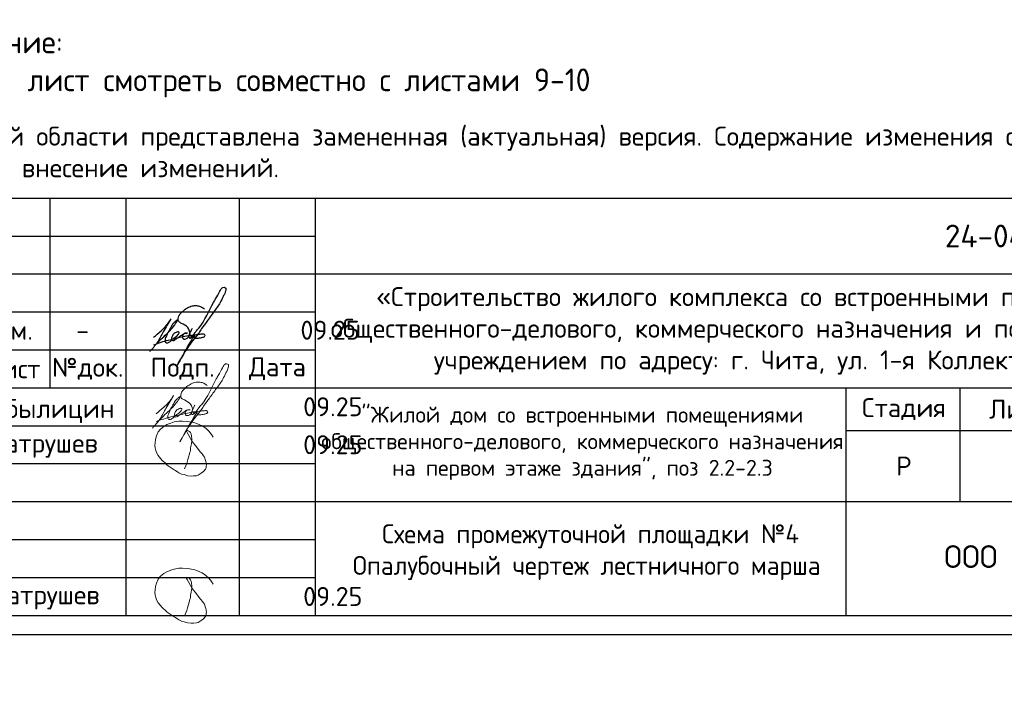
# Model space of a CAD drawing. Header units: millimetres. Extents: x 40580 to 2152466, y -328404 to 177125.
# Tile 194 of 252: x 614006 to 626988, y 134127 to 143175. Entities that reach past the tile are written whole.
import ezdxf

# ---------------------------------------------------------------- set-up
doc = ezdxf.new("R2010")
doc.units = ezdxf.units.MM
doc.layers.add('11', color=7, linetype='Continuous')
for name, color, linetype, lineweight in [('Рамка', 7, 'Continuous', 0), ('Столовая Двери и окна', 7, 'Continuous', 15), ('ТЕКСТ', 7, 'Continuous', 15)]:
    doc.layers.add(name, color=color, linetype=linetype, lineweight=lineweight)
doc.styles.add('GOST-2.304_Type-B', font='GOST_Common.ttf')
doc.styles.get("Standard").update_dxf_attribs({"font": 'isocpeur.ttf'})
doc.styles.add('ГОСТ', font='isocpeur.ttf')

# ---------------------------------------------------------------- blocks, each defined once
blk = doc.blocks.new('смисмисц')
for points in [[(251806, -478168), (251825, -478126), (251837, -478098), (251847, -478062), (251852, -478046), (251860, -478015), (251873, -477968), (251879, -477946), (251884, -477928), (251887, -477892), (251894, -477855), (251899, -477827), (251903, -477804), (251904, -477797), (251903, -477770), (251901, -477736), (251894, -477707), (251886, -477690), (251874, -477676), (251856, -477666), (251843, -477659), (251835, -477660), (251832, -477665), (251832, -477673), (251841, -477689), (251907, -477807), (251966, -477876), (252015, -477941), (252026, -477956), (252038, -477971), (252057, -477996), (252070, -478013), (252074, -478026), (252081, -478046), (252089, -478070), (252092, -478088), (252093, -478100), (252095, -478116), (252094, -478132), (252091, -478154), (252082, -478173), (252059, -478204), (252028, -478226), (251986, -478251), (251964, -478258), (251924, -478261), (251897, -478262), (251849, -478258), (251804, -478244), (251769, -478236), (251752, -478228), (251734, -478218), (251718, -478210), (251688, -478190), (251671, -478179), (251645, -478161), (251579, -478118), (251551, -478089), (251531, -478071), (251513, -478057), (251459, -477992), (251437, -477953), (251427, -477925), (251419, -477890), (251417, -477858), (251419, -477823), (251425, -477781), (251437, -477734), (251459, -477681), (251492, -477644), (251536, -477609), (251572, -477585), (251625, -477564), (251672, -477550), (251734, -477539), (251781, -477539), (251843, -477542), (251929, -477557), (251979, -477574), (252041, -477599), (252089, -477633), (252126, -477670), (252165, -477716), (252185, -477748)], [(251806, -480107), (251825, -480064), (251837, -480036), (251847, -480001), (251852, -479984), (251860, -479953), (251873, -479906), (251879, -479884), (251884, -479866), (251887, -479830), (251894, -479793), (251899, -479765), (251903, -479742), (251904, -479735), (251903, -479708), (251901, -479675), (251894, -479646), (251886, -479628), (251874, -479614), (251856, -479605), (251843, -479597), (251835, -479598), (251832, -479603), (251832, -479611), (251841, -479627), (251907, -479746), (251966, -479815), (252015, -479879), (252026, -479894), (252038, -479909), (252057, -479934), (252070, -479952), (252074, -479964), (252081, -479984), (252089, -480008), (252092, -480026), (252093, -480039), (252095, -480054), (252094, -480070), (252091, -480092), (252082, -480111), (252059, -480142), (252028, -480164), (251986, -480190), (251964, -480196), (251924, -480199), (251897, -480200), (251849, -480196), (251804, -480182), (251769, -480174), (251752, -480167), (251734, -480156), (251718, -480148), (251688, -480128), (251671, -480118), (251645, -480100), (251579, -480056), (251551, -480028), (251531, -480010), (251513, -479995), (251459, -479931), (251437, -479892), (251427, -479863), (251419, -479828), (251417, -479797), (251419, -479761), (251425, -479719), (251437, -479672), (251459, -479619), (251492, -479582), (251536, -479547), (251572, -479523), (251625, -479503), (251672, -479489), (251734, -479478), (251781, -479478), (251843, -479481), (251929, -479495), (251979, -479513), (252041, -479537), (252089, -479571), (252126, -479608), (252165, -479654), (252185, -479687)]]:
    blk.add_lwpolyline(points)
for points in [[(251944, -477327), (251936, -477340), (251924, -477366), (251915, -477385), (251910, -477402), (251902, -477426), (251902, -477444), (251912, -477453), (251923, -477449), (251929, -477437), (251930, -477422), (251923, -477417), (251913, -477416), (251902, -477426), (251902, -477444), (251905, -477449), (251964, -477407), (251992, -477368), (252030, -477323), (252226, -476982), (252253, -476936), (252308, -476835), (252326, -476805), (252337, -476791), (252364, -476784), (252385, -476794), (252388, -476808), (252383, -476831), (252373, -476864), (252353, -476903), (252312, -476985), (252229, -477107), (252135, -477236), (252067, -477329), (252030, -477386), (251950, -477488), (251820, -477682), (251752, -477801), (251968, -477426), (251976, -477414), (251970, -477435), (251973, -477444), (251983, -477452), (252005, -477455), (252037, -477452), (252066, -477447), (252085, -477442), (252100, -477436), (252108, -477430), (252114, -477419), (252104, -477405), (252093, -477400), (252071, -477401), (252047, -477404), (252021, -477406), (252002, -477408), (251869, -477428), (251783, -477447), (251627, -477484), (251529, -477511), (251436, -477546)], [(251880, -477388), (251853, -477389), (251837, -477395), (251818, -477419), (251816, -477435), (251819, -477452), (251824, -477462), (251835, -477466), (251860, -477463), (251876, -477455), (251893, -477439), (251901, -477421), (251908, -477407), (251885, -477315), (251805, -477260), (251768, -477236), (251758, -477195), (251769, -477159), (251797, -477122), (251840, -477083), (251895, -477046), (251962, -477027), (252015, -477026), (252060, -477040), (252104, -477068)], [(251664, -477200), (251562, -477372), (251527, -477436), (251482, -477512), (251438, -477570), (251408, -477606), (251383, -477631)], [(251433, -477443), (251534, -477356), (251593, -477299), (251664, -477200)], [(251466, -477536), (251549, -477453), (251628, -477378), (251698, -477299), (251737, -477243), (251751, -477213), (251748, -477216), (251738, -477222), (251709, -477244), (251678, -477281), (251655, -477325), (251636, -477361), (251594, -477445), (251586, -477484), (251589, -477501), (251599, -477514), (251612, -477517), (251622, -477516), (251637, -477508), (251657, -477494), (251678, -477475), (251708, -477449), (251731, -477433), (251756, -477411), (251768, -477394), (251770, -477378), (251763, -477370), (251749, -477370), (251731, -477378), (251708, -477391), (251689, -477412), (251678, -477432), (251673, -477451), (251673, -477470), (251678, -477480), (251701, -477483), (251726, -477469), (251746, -477455), (251766, -477441), (251785, -477428), (251806, -477414), (251825, -477400), (251857, -477388), (251881, -477388)]]:
    blk.add_spline(points, degree=3)
at = {"layer": 'Рамка', "linetype": 'Continuous', "lineweight": 30}
for points in [[(247032, -480099), (247032, -479599), (247032, -479099), (247032, -478599), (247032, -478099), (247032, -477599), (247032, -477099), (247032, -476599), (247032, -476099), (247032, -475599), (247032, -475099), (247032, -474599), (265532, -474599)], [(250032, -474599), (250032, -477099)], [(251032, -474599), (251032, -480099)], [(252532, -480099), (252532, -474599)], [(253532, -474599), (253532, -480099)], [(253532, -475599), (265532, -475599)], [(247032, -476599), (253532, -476599)], [(247032, -477099), (253532, -477099)], [(253513, -477099), (265532, -477099)], [(260532, -480099), (260532, -477602), (260532, -477099)], [(262032, -477099), (262032, -478599)], [(260532, -477663), (265532, -477663)], [(253532, -478599), (265532, -478599)]]:
    blk.add_lwpolyline(points, dxfattribs=at)
at = {"layer": 'Рамка', "linetype": 'Continuous', "lineweight": 25}
for points in [[(247032, -475099), (253532, -475099)], [(247032, -475599), (253532, -475599)], [(247032, -476099), (253532, -476099)], [(247032, -477599), (253532, -477599)], [(247032, -478099), (253532, -478099)], [(247032, -478599), (253532, -478599)], [(247032, -479099), (253532, -479099)], [(247032, -479599), (253532, -479599)]]:
    blk.add_lwpolyline(points, dxfattribs=at)
at = {"layer": 'ТЕКСТ', "lineweight": 25, "attachment_point": 5}
for s, insert, char_height, width in [('24-04-КЖ.2-7.1', (263230, -475099), 300, 11628.78), ('{\\C7;«Строительство жилого комплекса со встроенными помещениями общественного-делового, коммерческого назначения и поликлиническим учреждением по адресу: г. Чита, ул. 1-я Коллективная»}', (259532, -476349), 250, 11628.78), ('{\\W1;Лист}', (249532, -476849), 250, 11628.78), ('{\\W1;№док.}', (250532, -476849), 250, 11628.78), ('{\\W1;Подп.}', (251782, -476849), 250, 11628.78), ('{\\W1;Дата}', (253032, -476849), 250, 11628.78), ('Небылицин', (249975, -477406), 250, 2085.76), ('09.25', (253762, -477349), 250, 2085.76), ('{\\C7;"Жилой дом со встроенными помещениями общественного-делового, коммерческого назначения на первом этаже здания", поз 2.2-2.3}', (257054, -477832), 210, 6989.3), ('{\\W1;Стадия}', (261292, -477381), 250, 2085.76), ('{\\W1;Лист}', (262792, -477381), 250, 2085.76), ('Патрушев', (249942, -477861), 250, 2085.76), ('09.25', (253762, -477849), 250, 2085.76), ('Р', (261292, -478131), 250, 2085.76), ('ООО "КПСК"', (262906, -479324), 300, 11628.78), ('09.25', (253762, -479849), 250, 2085.76), ('Патрушев', (249965, -479861), 250, 2085.76)]:
    blk.add_mtext(s, dxfattribs=dict(at, insert=insert, char_height=char_height, width=width))

msp = doc.modelspace()

# ---------------------------------------------------------------- linework, layer by layer
for points in [[(616280.764, 139105.625), (616272.168, 139092.032), (616260.029, 139066.105), (616251.176, 139047.112), (616245.891, 139030.484), (616238.655, 139006.93), (616238.43, 138988.815), (616248.695, 138979.413), (616259.699, 138983.148), (616265.776, 138995.292), (616266.181, 139010.27), (616259.069, 139015.843), (616248.992, 139016.731), (616238.655, 139006.93), (616238.43, 138988.815), (616241.671, 138983.148), (616299.973, 139025.617), (616328.724, 139064.416), (616366.367, 139109.731), (616562.672, 139450.371), (616589.263, 139496.605), (616644.601, 139597.138), (616662.151, 139627.43), (616673.491, 139641.575), (616699.972, 139648.543), (616721.595, 139638.424), (616724.487, 139624.801), (616719.736, 139601.271), (616708.994, 139568.452), (616689.783, 139529.442), (616648.313, 139447.376), (616565.505, 139325.158), (616471.302, 139196.108), (616403.656, 139103.79), (616366.431, 139046.097), (616285.902, 138944.375), (616156.683, 138750.436), (616088.31, 138631.254), (616304.441, 139006.722), (616311.809, 139018.108), (616306.765, 138997.779), (616309.047, 138988.656), (616319.368, 138980.214), (616341.009, 138977.885), (616373.639, 138980.879), (616401.939, 138985.87), (616421.652, 138990.176), (616436.108, 138996.258), (616444.478, 139002.34), (616449.804, 139013.744), (616440.673, 139027.429), (616429.261, 139032.751), (616407.196, 139031.23), (616382.849, 139028.189), (616357.741, 139026.669), (616337.959, 139024.388), (616204.811, 139004.621), (616118.836, 138985.615), (615962.863, 138948.362), (615865.474, 138921.752), (615771.992, 138885.981)], [(616216.708, 139043.983), (616189.004, 139043.923), (616173.217, 139037.918), (616154.173, 139013.138), (616152.419, 138997.068), (616155.343, 138980.121), (616160.314, 138970.771), (616171.718, 138966.388), (616196.281, 138969.018), (616212.071, 138977.199), (616229.324, 138993.269), (616237.511, 139011.385), (616244.237, 139025.702), (616221.025, 139117.599), (616140.951, 139172.934), (616104.282, 139196.863), (616093.806, 139237.243), (616105.779, 139273.884), (616133.468, 139310.525), (616176.124, 139349.409), (616231.676, 139386.056), (616298.379, 139405.527), (616350.842, 139406.276), (616396.56, 139392.796), (616440.406, 139364.511)], [(616000.481, 139232.369), (615897.988, 139060.885), (615863.427, 138996.578), (615818.139, 138920.363), (615774.044, 138862.011), (615744.64, 138826.919), (615719.222, 138801.277)], [(615769.276, 138989.433), (615870.577, 139076.366), (615928.974, 139133.528), (616000.481, 139232.369)], [(615802.144, 138896.907), (615884.879, 138979.906), (615964.727, 139054.931), (616033.85, 139133.528), (616073.179, 139189.498), (616087.48, 139219.27), (616083.905, 139216.888), (616074.371, 139210.934), (616045.768, 139188.307), (616014.782, 139151.391), (615990.946, 139107.329), (615971.878, 139071.603), (615930.166, 138987.052), (615921.823, 138948.944), (615925.399, 138931.081), (615934.933, 138917.982), (615947.892, 138915.182), (615958.768, 138916.791), (615973.381, 138924.635), (615993.159, 138938.875), (616014.782, 138957.28), (616044.372, 138983.07), (616067.675, 138999.747), (616092.247, 139021.587), (616103.89, 139038.451), (616106.548, 139054.931), (616099.398, 139062.076), (616085.097, 139062.076), (616067.22, 139054.931), (616044.576, 139041.831), (616025.508, 139020.396), (616014.782, 139000.151), (616008.823, 138981.097), (616008.823, 138962.043), (616014.782, 138952.517), (616037.54, 138949.121), (616061.845, 138963.358), (616082.379, 138977.177), (616102.494, 138991.832), (616121.351, 139004.813), (616142.304, 139018.212), (616161.58, 139032.031), (616193.021, 139044.585), (616216.909, 139044.184)]]:
    msp.add_spline(points, degree=3)
at = {"layer": '11', "color": 18, "lineweight": 30, "true_color": 0x000000}
msp.add_line((611403.74, 135324.701), (629903.74, 135324.701), dxfattribs=at)
at = {"layer": '11', "color": 18, "true_color": 0x000000}
msp.add_line((609208.644, 135074.701), (630153.74, 135074.701), dxfattribs=at)

# ---------------------------------------------------------------- block references
at = {"layer": 'Столовая Двери и окна', "color": 18, "lineweight": 25, "true_color": 0x000000}
msp.add_blockref('смисмисц', (364371.761, 615423.687), dxfattribs=at)

# ---------------------------------------------------------------- texts
at = {"color": 18, "true_color": 0x000000, "attachment_point": 1, "style": 'ГОСТ'}
for s, width, heights, insert, char_height in [('\\pi9510.738;{\\H1.5152x;\\P\\pi1000;Общие указания\\P\\pi200;}1.^IРабочая документация разработана в соответствии с заданием на проектирование, требованиями действующих технических регламентов, стандартов, сводов правил и других документов, содержащих установленные требования.\\P2.^IРабочая документация выполнена в соответствии со следующими нормативными и техническими документами:\\P-^IСП 20.13330.2016 "Нагрузки и Воздействия";\\P-^IСП 63.13330.2012 "Бетонные и железобетонные конструкции. Основные положения";\\P-^IСП 22.13330.2016 "Основания зданий и сооружений";\\P-^IСП 45.13330.2012 "Земляные сооружения, основания и фундаменты".\\P3.   За относительную отметку 0,000 принята отметка чистого пола первого этажа.\\P4.^IПеречень видов работ, для которых необходимо составлять акты освидетельствования скрытых работ:\\P-^Iармирование конструкций;\\P-^Iосвидетельствование опалубки перед бетонированием;\\P-^Iвыполнение сварочных работ;\\P-^Iотбор контрольных проб бетона;\\P-^Iсоответствие законченных железобетонных конструкций проекту с отображением качества работ;\\P-^Iустройство монолитных конструкций, выполняемых в зимнее время;  \\P\\pi0;        -    устройство гидроизоляции;\\P\\pi200;-^Iуплотнение грунтов и обратную засыпку.\\PЗапрещается выполнение последующих работ при отсутствии актов освидетельствования предшествующих скрытых работ во всех случаях.\\P\\pi0;        5. Проект рассчитан на производство работ в период положительных температур. В случае выполнения работ при отрицательных температурах необходимо выполнять требования СНиП часть 3 по производству работ и ППР.\\P        6. При минимальной температуре воздуха до минус 15°С допускается:\\P\\pi200;-выдерживание бетона в конструкции методом термоса, при предварительном разогреве бетонной смеси;\\P -форсированный электроразогрев бетона в конструкции с повторным уплотнением.\\PПри минимальной температуре воздуха до минус 25°С допускается:\\P -обогрев бетона в греющей опалубке с помощью низкотемпературных электронагревателей;\\P -электродный сквозной прогрев бетона;\\P -электрообогрев с помощью греющего провода.\\P      7. В процессе бетонирования обеспечить соблюдение защитных слоев и мест положения рабочей арматуры согласно проекту. Величина защитного слоя продольной рабочей арматуры у боковых граней стен монолитных участков должны быть не менее 20мм и не менее диаметра продольной рабочей арматуры конструкции, величина защитного слоя поперечной арматуры - не менее 10 мм\\P      8. Крестовые соединения стержней продольной и поперечной арматуры, соединение стержней продольной арматуры по длине выполнить вязкой отожженой проволокой диаметром 2,0-3,0 мм', 17710.69822, [13133.416], (250111.057, 153773.154), 200), ('\\pi250;В выделенной области представлена замененная (актуальная) версия. Содержание изменения см. в листе разрешения на внесение изменений.', 17218.922, [931.637], (611545.887, 141765.641), 250)]:
    msp.add_mtext_dynamic_manual_height_columns(s, width=width, gutter_width=5800, heights=heights, dxfattribs=dict(at, insert=insert, char_height=char_height))
at = {"layer": 'ТЕКСТ', "color": 18, "ltscale": 100, "true_color": 0x000000, "attachment_point": 1, "style": 'GOST-2.304_Type-B'}
for s, insert, char_height, width in [('\\pt7200;Примечание:\\P1.Данный лист смотреть совместно с листами 9-10', (612267.695, 143032.408), 300, 17648.07794), ('\\pi1400.20752,t7400.20752;Схема расположения \\P\\pi594.90449,t6594.90449;элементов лестничной клетки. \\P\\pi1489.60146,t7489.60146;Разрез 1-1, 2-2, 3-3 ', (317510.903, 136525.816), 250, 5911.0211), ('\\pi725.20752,t6725.20752;Армирование промежуточной \\P\\pi1975.20752,t7975.20752;площадки №1', (423159.431, 136525.816), 250, 5911.0211), ('\\pi725.20752,t6725.20752;Армирование промежуточной \\P\\pi1950.20752,t7950.20752;площадки №2', (485135.347, 136525.816), 250, 5911.0211), ('\\pi725.20752,t6725.20752;Армирование промежуточной \\P\\pi1950.20752,t7950.20752;площадки №3', (547111.264, 136525.816), 250, 5911.0211), ('\\pi1287.70752,t7287.70752;Ведомость элементов', (592461.317, 136525.816), 250, 5911.0211), ('\\pi497.58634,t6497.58634;Схема промежуточной площадки №4\\P\\pi110.08634,t6110.08634;Опалубочный чертеж лестничного марша', (618286.938, 136525.816), 250, 6526.99087)]:
    msp.add_mtext(s, dxfattribs=dict(at, insert=insert, char_height=char_height, width=width))
at = {"layer": 'ТЕКСТ', "lineweight": 25, "char_height": 250, "attachment_point": 5}
for s, insert, width in [('Зам.', (613856.41, 139083.468), 342.19929), ('09.25', (618098.457, 139083.468), 2085.75936), ('-', (614835.399, 139083.468), 342.19929)]:
    msp.add_mtext(s, dxfattribs=dict(at, insert=insert, width=width))

doc.saveas('drawing.dxf')
